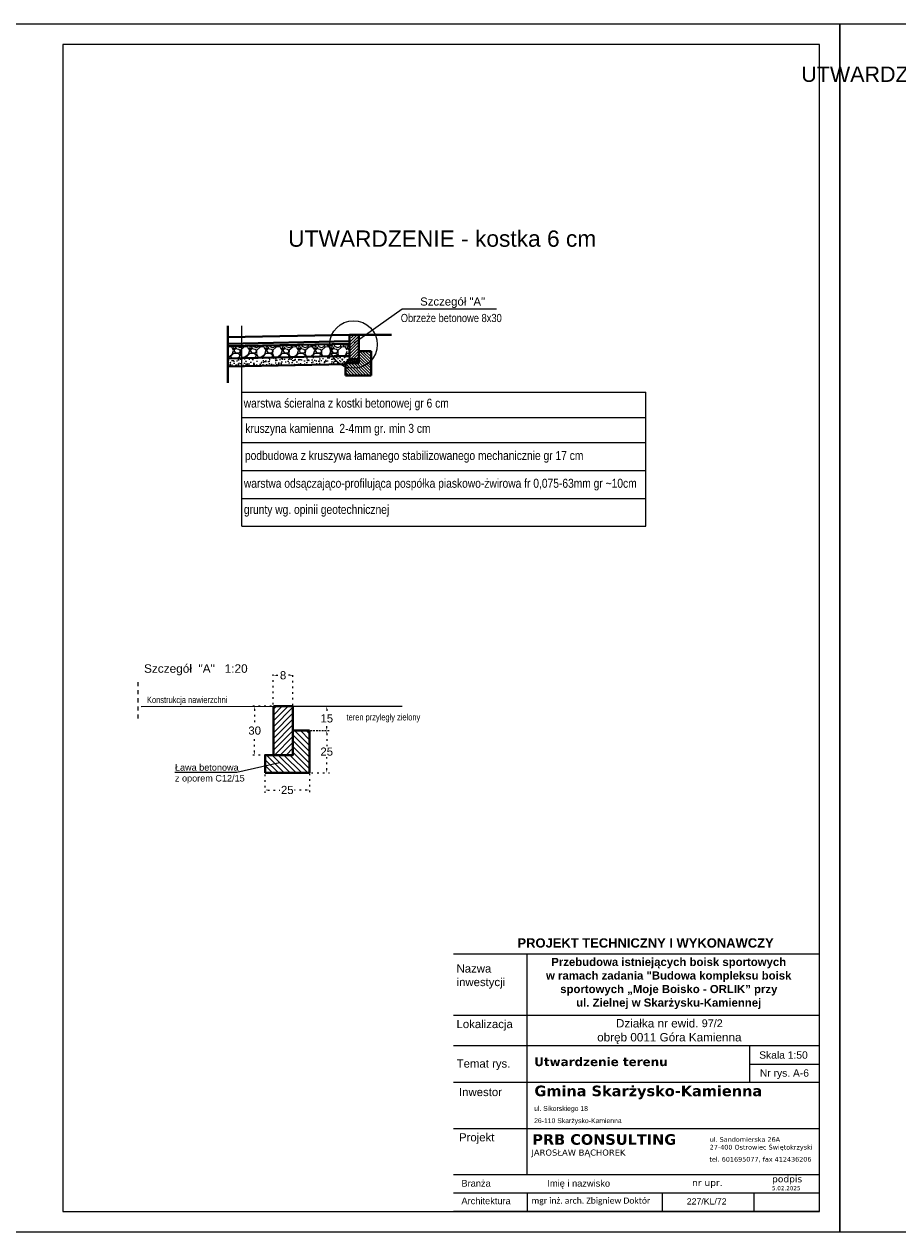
# Model space of a CAD drawing. Header units: millimetres. Extents: x 74583 to 75292, y 11361 to 11727.
# Tile 48 of 85: x 75052 to 75106, y 11653 to 11727. Entities that reach past the tile are written whole.
import ezdxf

# ---------------------------------------------------------------- set-up
doc = ezdxf.new("R2010")
doc.units = ezdxf.units.MM
doc.set_wipeout_variables(frame=1)
for name, pattern in [('1', [0]), ('3', [1, 0.5, -0.5]), ('DASHED', [19.05, 12.7, -6.35]), ('DOT', [0.25, 0, -0.25])]:
    doc.linetypes.add(name, pattern=pattern)
doc.layers.add('pzt standard', color=7, linetype='Continuous')
for name, color, linetype, lineweight in [('Warstwa3', 7, 'Continuous', 40), ('Warstwa9', 7, 'Continuous', 13), ('wymiary', 250, 'Continuous', 5), ('wypełnienie', 8, 'Continuous', 5), ('WypełnienieNowa', 252, 'Continuous', 9)]:
    doc.layers.add(name, color=color, linetype=linetype, lineweight=lineweight)
doc.styles.add('do mapy w cm', font='verdana.TTF', dxfattribs={"height": 150})
doc.styles.add('GR', font='ARIALN.TTF', dxfattribs={"oblique": 2, "height": 15})
doc.styles.get("Standard").update_dxf_attribs({"font": 'ARIAL.TTF'})
doc.dimstyles.get("Standard").update_dxf_attribs({"dimtxt": 0.5, "dimasz": 0.18, "dimexe": 0.18, "dimexo": 0.0625, "dimgap": 0.09, "dimtad": 0, "dimtih": 1, "dimtoh": 1, "dimzin": 0, "dimdsep": 46, "dimtxsty": 'Standard', "dimcen": 0.09, "dimadec": 0, "dimazin": 0, "dimtfac": 1, "dimtofl": 0, "dimtmove": 0, "dimatfit": 3, "dimfxl": 1, "dimtolj": 1, "dimtzin": 0, "dimarcsym": 0})

# ---------------------------------------------------------------- blocks, each defined once
blk = doc.blocks.new('*D655')
at = {"layer": 'Defpoints', "color": 0, "linetype": '1'}
for p in [(75068.612, 11685.304), (75069.632, 11683.804), (75070.692, 11683.804)]:
    blk.add_point(p, dxfattribs=at)
at = {"layer": 'Warstwa9', "color": 0, "linetype": 'DOT', "lineweight": -2}
for p, q in [((75068.675, 11685.304), (75070.872, 11685.304)), ((75070.692, 11685.124), (75070.692, 11684.899)), ((75070.692, 11683.984), (75070.692, 11684.209)), ((75069.695, 11683.804), (75070.872, 11683.804))]:
    blk.add_line(p, q, dxfattribs=at)
at = {"layer": 'Warstwa9', "color": 0, "linetype": '1'}
for points in [[(75070.722, 11685.124), (75070.662, 11685.124), (75070.692, 11685.304)], [(75070.662, 11683.984), (75070.722, 11683.984), (75070.692, 11683.804)]]:
    blk.add_solid(points, dxfattribs=at)
at = {"layer": 'Warstwa9', "color": 0, "linetype": '1', "insert": (75070.692, 11684.554), "char_height": 0.5, "attachment_point": 5}
blk.add_mtext('\\A1;\\A1;15', dxfattribs=at)
blk = doc.blocks.new('*D659')
at = {"layer": 'Defpoints', "color": 0, "linetype": '1'}
for p in [(75067.712, 11685.304), (75066.261, 11682.304), (75067.712, 11682.304)]:
    blk.add_point(p, dxfattribs=at)
at = {"layer": 'Warstwa9', "color": 0, "linetype": 'DOT', "lineweight": -2}
for p, q in [((75067.65, 11685.304), (75066.081, 11685.304)), ((75066.261, 11685.124), (75066.261, 11684.149)), ((75066.261, 11682.484), (75066.261, 11683.459)), ((75067.65, 11682.304), (75066.081, 11682.304))]:
    blk.add_line(p, q, dxfattribs=at)
at = {"layer": 'Warstwa9', "color": 0, "linetype": '1'}
for points in [[(75066.291, 11685.124), (75066.231, 11685.124), (75066.261, 11685.304)], [(75066.231, 11682.484), (75066.291, 11682.484), (75066.261, 11682.304)]]:
    blk.add_solid(points, dxfattribs=at)
at = {"layer": 'Warstwa9', "color": 0, "linetype": '1', "insert": (75066.261, 11683.804), "char_height": 0.5, "attachment_point": 5}
blk.add_mtext('\\A1;\\A1;30', dxfattribs=at)
blk = doc.blocks.new('*D661')
at = {"layer": 'Defpoints', "color": 0, "linetype": '1'}
for p in [(75068.615, 11687.204), (75067.402, 11685.35), (75068.615, 11685.298)]:
    blk.add_point(p, dxfattribs=at)
at = {"layer": 'wymiary', "color": 0, "linetype": 'DOT', "lineweight": -2}
for p, q in [((75067.402, 11685.413), (75067.402, 11687.384)), ((75067.582, 11687.204), (75067.754, 11687.204)), ((75068.435, 11687.204), (75068.263, 11687.204)), ((75068.615, 11685.361), (75068.615, 11687.384))]:
    blk.add_line(p, q, dxfattribs=at)
at = {"layer": 'wymiary', "color": 0, "linetype": '1'}
for points in [[(75067.582, 11687.234), (75067.582, 11687.174), (75067.402, 11687.204)], [(75068.435, 11687.174), (75068.435, 11687.234), (75068.615, 11687.204)]]:
    blk.add_solid(points, dxfattribs=at)
at = {"layer": 'wymiary', "color": 0, "linetype": '1', "lineweight": 9, "insert": (75068.008, 11687.204), "char_height": 0.5, "attachment_point": 5}
blk.add_mtext('\\A1;\\A1;{\\C0;8}', dxfattribs=at)
blk = doc.blocks.new('*D662')
at = {"layer": 'Defpoints', "color": 0, "linetype": '1'}
for p in [(75066.889, 11681.171), (75069.64, 11681.225), (75069.64, 11680.153)]:
    blk.add_point(p, dxfattribs=at)
at = {"layer": 'wymiary', "color": 0, "linetype": 'DOT', "lineweight": -2}
for p, q in [((75066.889, 11681.109), (75066.889, 11679.973)), ((75069.64, 11681.163), (75069.64, 11679.973)), ((75067.069, 11680.153), (75067.81, 11680.153)), ((75069.46, 11680.153), (75068.719, 11680.153))]:
    blk.add_line(p, q, dxfattribs=at)
at = {"layer": 'wymiary', "color": 0, "linetype": '1'}
for points in [[(75067.069, 11680.183), (75067.069, 11680.123), (75066.889, 11680.153)], [(75069.46, 11680.123), (75069.46, 11680.183), (75069.64, 11680.153)]]:
    blk.add_solid(points, dxfattribs=at)
at = {"layer": 'wymiary', "color": 0, "linetype": '1', "lineweight": 9, "insert": (75068.264, 11680.153), "char_height": 0.5, "attachment_point": 5}
blk.add_mtext('\\A1;\\A1;25', dxfattribs=at)
blk = doc.blocks.new('*D663')
at = {"layer": 'Defpoints', "color": 0, "linetype": '1'}
for p in [(75069.791, 11683.812), (75069.683, 11681.212), (75070.69, 11681.212)]:
    blk.add_point(p, dxfattribs=at)
at = {"layer": 'wymiary', "color": 0, "linetype": 'DOT', "lineweight": -2}
for p, q in [((75069.854, 11683.812), (75070.87, 11683.812)), ((75070.69, 11683.632), (75070.69, 11682.857)), ((75070.69, 11681.392), (75070.69, 11682.167)), ((75069.745, 11681.212), (75070.87, 11681.212))]:
    blk.add_line(p, q, dxfattribs=at)
at = {"layer": 'wymiary', "color": 0, "linetype": '1'}
for points in [[(75070.72, 11683.632), (75070.66, 11683.632), (75070.69, 11683.812)], [(75070.66, 11681.392), (75070.72, 11681.392), (75070.69, 11681.212)]]:
    blk.add_solid(points, dxfattribs=at)
at = {"layer": 'wymiary', "color": 0, "linetype": '1', "lineweight": 9, "insert": (75070.69, 11682.512), "char_height": 0.5, "attachment_point": 5}
blk.add_mtext('\\A1;\\A1;25', dxfattribs=at)

msp = doc.modelspace()

# ---------------------------------------------------------------- hatches: boundary and pattern name
at = {"layer": 'WypełnienieNowa'}
h = msp.add_hatch(dxfattribs=at)
h.set_pattern_fill('ANSI31', color=256, scale=0.04, style=0)
h.set_pattern_definition([(45, (75029.86664, 11732.07425), (-0.08980256, 0.08980256), [])])
h.paths.add_polyline_path([(75072.664, 11706.64), (75072.664, 11708.14), (75072.239, 11708.14), (75072.089, 11707.54), (75072.089, 11706.64)])
at = {"layer": 'WypełnienieNowa', "lineweight": 9}
h = msp.add_hatch(dxfattribs=at)
h.set_pattern_fill('GRAVEL', color=256, style=0)
h.set_pattern_definition([(228.0128, (75036.08086, 11680.54693), (-7.99999823, -9.00000134), [0.134536, -13.319088]), (184.9697, (75035.990863, 11680.44693), (12.00000105, 0.999991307), [0.230868, -22.855925]), (132.5104, (75035.76086, 11680.42693), (9.99999072, -11.00000867), [0.162788, -16.116032]), (267.2737, (75035.370863, 11680.17693), (0.99999602, 20.000000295), [0.210238, -20.813558]), (292.8337, (75035.360863, 11679.96693), (-5.000009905, 11.99999641), [0.206155, -20.409373]), (357.2737, (75035.440863, 11679.77693), (-20.000000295, 0.99999602), [0.210238, -20.813558]), (37.6942, (75035.650863, 11679.766932), (-13.000007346, -9.999990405), [0.278029, -27.524849]), (72.2553, (75035.870863, 11679.936932), (7.000010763, 21.99999623), [0.262488, -25.986321]), (121.4296, (75035.950863, 11680.18693), (-8.000008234, 12.999995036), [0.21095, -20.884073]), (175.2364, (75035.84086, 11680.36693), (11.00000095, -0.99999153), [0.240832, -11.800763]), (222.3974, (75035.600863, 11680.386932), (-12.00000735, -10.999992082), [0.311448, -30.833375]), (138.8141, (75036.36086, 11680.16693), (-7.00000295, 5.99999731), [0.106301, -10.523844]), (171.4692, (75036.280863, 11680.23693), (12.999998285, -2.00000791), [0.202237, -20.021511]), (225, (75036.08086, 11680.2669), (-1e-16, -1), [0.14142, -1.272792]), (203.1986, (75036.01086, 11680.38693), (4.99999973, 2.00000133), [0.076158, -7.539615]), (291.8014, (75035.94086, 11680.35693), (-0.9999999, 3.0000003), [0.107703, -5.277462]), (30.9638, (75035.98086, 11680.25693), (2.999998, 2.0000025), [0.174929, -5.656023]), (161.5651, (75036.13086, 11680.34693), (2.0000004, -0.9999984), [0.12649, -3.035787]), (16.3895, (75035.36086, 11680.35693), (10.0000022, 2.99999271), [0.1772, -17.542845]), (70.3462, (75035.53086, 11680.40693), (-3.99999525, -11.00000214), [0.148661, -14.717408]), (293.1986, (75036.13086, 11680.54693), (-2.00000133, 4.99999973), [0.152315, -7.463458]), (343.6105, (75036.19086, 11680.40693), (-10.0000022, 2.99999271), [0.1772, -17.542845]), (339.444, (75035.36086, 11679.73693), (-5.00000184, 1.999996), [0.17088, -8.373124]), (294.7751, (75035.52086, 11679.67693), (-4.99999219, 11.00000342), [0.143178, -14.174643]), (66.8014, (75036.14086, 11679.54693), (2.00000133, 4.99999973), [0.152315, -7.463458]), (17.354, (75036.20086, 11679.68693), (-13.00000202, -3.9999945), [0.167631, -16.595424]), (69.444, (75035.65086, 11679.54693), (-1.999996, -5.00000184), [0.08544, -8.458564]), (101.3099, (75036.08086, 11679.54693), (-0.9999976, 4.00000075), [0.05099, -5.048029]), (165.9638, (75036.07086, 11679.59693), (3.0000005, -0.999998), [0.206155, -3.91695]), (186.009, (75035.870863, 11679.64693), (9.99999975, 0.99999932), [0.19105, -18.913923]), (303.6901, (75035.98086, 11680.16693), (-1.0000013, 1.9999996), [0.144222, -3.46133]), (353.1572, (75036.060863, 11680.04693), (16.999999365, -2.000007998), [0.251794, -24.927563]), (60.9454, (75036.31086, 11680.01693), (-4.00000003, -7.00000038), [0.102956, -10.192674]), (90, (75036.3609, 11680.1069), (-1, 1), [0.06, -0.94]), (120.2564, (75035.85086, 11679.67693), (3.99999489, -7.00000246), [0.138924, -13.75352]), (48.0128, (75035.78086, 11679.79693), (7.99999823, 9.00000134), [0.269072, -13.184552]), (0, (75035.9609, 11679.9969), (1, 1), [0.26, -0.74]), (325.3048, (75036.22086, 11679.99693), (-9.99999426, 7.00000861), [0.158114, -15.653274]), (254.0546, (75036.35086, 11679.90693), (-0.9999999, -4.00000013), [0.145602, -7.134508]), (207.646, (75036.310863, 11679.76693), (-18.999995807, -10.000007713), [0.237065, -23.469474]), (175.4261, (75036.100863, 11679.65693), (-13.00000056, 0.9999948), [0.250799, -24.829074])])
h.paths.add_polyline_path([(75072.089, 11706.84), (75072.089, 11707.09), (75071.939, 11707.09), (75071.939, 11707.24), (75072.089, 11707.24), (75072.092, 11707.59), (75064.62, 11707.44), (75064.62, 11706.69)])
at = {"layer": 'WypełnienieNowa'}
h = msp.add_hatch(dxfattribs=at)
h.set_pattern_fill('ANSI31', color=256, scale=0.04, angle=90, style=0)
h.set_pattern_definition([(135, (75029.44164, 11732.07425), (-0.08980256, -0.08980256), [])])
h.paths.add_polyline_path([(75073.414, 11705.64), (75073.414, 11707.14), (75072.664, 11707.14), (75072.664, 11706.64), (75072.664, 11706.39), (75071.839, 11706.39), (75071.839, 11705.64), (75072.664, 11705.64)])
at = {"layer": 'WypełnienieNowa', "lineweight": 9}
h = msp.add_hatch(dxfattribs=at)
h.set_pattern_fill('AR-CONC', color=256, scale=0.075, style=0)
h.set_pattern_definition([(50, (75035.36086, 11673.46784), (0.537945, -0.047064), [0.05625, -0.61875]), (355, (75035.36086, 11673.46784), (-0.1040635, 0.564144), [0.045, -0.495]), (100.4514, (75035.4057, 11673.4639), (0.433882, 0.5170797), [0.047805, -0.5258566]), (46.1842, (75035.36086, 11673.61784), (0.800431, -0.124139), [0.084375, -0.928125]), (96.6356, (75035.4276, 11673.6075), (0.700997, 0.730588), [0.071708, -0.788785]), (351.1842, (75035.3609, 11673.6178), (0.700996, 0.730589), [0.0675, -0.7425]), (21, (75035.43586, 11673.58034), (0.4476803, -0.301964), [0.05625, -0.61875]), (326, (75035.43586, 11673.58034), (0.1824865, 0.5438625), [0.045, -0.495]), (71.4514, (75035.47317, 11673.5552), (0.630167, 0.241898), [0.047805, -0.5258566]), (37.5, (75035.36086, 11673.46784), (0.0091199, 0.2496704), [0, -0.489, 0, -0.5025, 0, -0.496875]), (7.5, (75035.36086, 11673.46784), (0.1973022, 0.2958088), [0, -0.2865, 0, -0.47775, 0, -0.189375]), (327.5, (75035.19361, 11673.46784), (0.4003668, -0.01691615), [0, -0.1875, 0, -0.585, 0, -0.77625]), (317.5, (75035.1186, 11673.46784), (0.4373896, 0.0750787), [0, -0.24375, 0, -0.3885, 0, -0.55125])])
h.paths.add_polyline_path([(75072.089, 11706.64), (75072.089, 11706.84), (75064.62, 11706.69), (75064.62, 11706.19), (75071.839, 11706.335), (75071.839, 11706.39)])
at = {"layer": 'WypełnienieNowa'}
h = msp.add_hatch(dxfattribs=at)
h.set_pattern_fill('DOTS', color=256, scale=0.04, angle=106, style=0)
h.set_pattern_definition([(106, (75072.661376, 11747.91049), (-0.0697916, 0.01301709), [0, -0.0635])])
h.paths.add_polyline_path([(75072.089, 11706.64), (75071.839, 11706.39), (75072.664, 11706.39), (75072.664, 11706.64)])
h = msp.add_hatch(dxfattribs=at)
h.set_pattern_fill('ANSI31', color=256, scale=0.08, style=0)
h.set_pattern_definition([(45, (75081.56953, 11761.77493), (-0.1796051, 0.1796051), [])])
h.paths.add_polyline_path([(75068.612, 11685.304), (75067.712, 11685.304), (75067.412, 11685.299), (75067.412, 11684.104), (75067.412, 11682.304), (75068.612, 11682.304), (75068.612, 11682.804), (75068.612, 11683.804)])
h = msp.add_hatch(dxfattribs=at)
h.set_pattern_fill('ANSI31', color=256, scale=0.08, angle=90, style=0)
h.set_pattern_definition([(135, (74982.56706, 11733.6726), (-0.1796051, -0.1796051), [])])
h.paths.add_polyline_path([(75066.912, 11681.204), (75069.632, 11681.204), (75069.632, 11683.804), (75068.612, 11683.804), (75068.612, 11682.304), (75066.912, 11682.304)])

# ---------------------------------------------------------------- linework, layer by layer
at = {"linetype": 'Continuous'}
msp.add_line((75075.332, 11709.727), (75081.131, 11709.727), dxfattribs=at)
at = {"color": 7}
msp.add_lwpolyline([(75154.725, 11652.989), (75154.725, 11727.239), (75102.225, 11727.239), (75102.225, 11652.989)], close=True, dxfattribs=at)
at = {"layer": 'Warstwa3', "linetype": 'DASHED'}
msp.add_line((75064.62, 11708.691), (75064.62, 11705.197), dxfattribs=at)
at = {"layer": 'Warstwa3'}
for p, q in [((75072.089, 11708.14), (75064.62, 11707.991)), ((75072.664, 11708.14), (75074.671, 11708.14)), ((75072.089, 11707.74), (75064.62, 11707.59)), ((75072.089, 11707.74), (75064.62, 11707.59)), ((75072.092, 11707.59), (75064.62, 11707.44)), ((75072.664, 11706.64), (75072.664, 11707.14)), ((75072.664, 11707.14), (75073.414, 11707.14)), ((75073.414, 11707.14), (75073.414, 11705.64)), ((75072.089, 11706.84), (75064.62, 11706.69)), ((75071.839, 11706.335), (75064.62, 11706.19)), ((75071.839, 11706.39), (75072.089, 11706.64)), ((75072.664, 11706.39), (75071.839, 11706.39)), ((75071.839, 11705.64), (75071.839, 11706.39)), ((75072.664, 11706.64), (75072.664, 11706.39)), ((75072.664, 11705.64), (75071.839, 11705.64)), ((75073.414, 11705.64), (75072.664, 11705.64)), ((75068.612, 11682.804), (75068.612, 11683.804)), ((75068.612, 11683.804), (75069.632, 11683.804)), ((75069.632, 11683.804), (75069.632, 11681.204)), ((75068.612, 11682.804), (75068.612, 11682.304)), ((75068.612, 11682.304), (75066.912, 11682.304)), ((75066.912, 11681.204), (75066.912, 11682.304)), ((75068.612, 11681.204), (75066.912, 11681.204)), ((75069.632, 11681.204), (75068.612, 11681.204))]:
    msp.add_line(p, q, dxfattribs=at)
at = {"layer": 'Warstwa3', "lineweight": 25}
for p, q in [((75059.29, 11685.294), (75067.712, 11685.304)), ((75068.612, 11685.304), (75075.33, 11685.304))]:
    msp.add_line(p, q, dxfattribs=at)
at = {"layer": 'Warstwa3'}
for points in [[(75072.089, 11708.14), (75072.664, 11708.14), (75072.664, 11706.64), (75072.089, 11706.64), (75072.089, 11707.54)], [(75067.412, 11685.304), (75068.612, 11685.304), (75068.612, 11682.304), (75067.412, 11682.304), (75067.412, 11684.104)]]:
    msp.add_lwpolyline(points, close=True, dxfattribs=at)
at = {"layer": 'Warstwa9', "linetype": 'Continuous'}
for p, q in [((75072.37, 11707.64), (75075.332, 11709.727)), ((75061.355, 11681.257), (75065.167, 11681.257))]:
    msp.add_line(p, q, dxfattribs=at)
at = {"layer": 'Warstwa9'}
for p, q in [((75065.471, 11704.612), (75090.308, 11704.612)), ((75065.471, 11703.051), (75090.308, 11703.051)), ((75065.471, 11701.518), (75090.308, 11701.518)), ((75065.471, 11699.801), (75090.308, 11699.801)), ((75065.471, 11699.801), (75090.308, 11699.801)), ((75065.471, 11698.083), (75090.308, 11698.083)), ((75065.471, 11696.366), (75090.308, 11696.366))]:
    msp.add_line(p, q, dxfattribs=at)
for points in [[(75065.465, 11696.366), (75065.47, 11708.689)], [(75090.308, 11696.366), (75090.308, 11704.612)]]:
    msp.add_lwpolyline(points, dxfattribs=at)
at = {"layer": 'Warstwa9', "linetype": '3', "ltscale": 0.5}
msp.add_lwpolyline([(75059.079, 11686.79), (75059.079, 11684.317)], dxfattribs=at)
at = {"layer": 'Warstwa9', "linetype": 'Continuous'}
msp.add_lwpolyline([(75065.167, 11681.257), (75067.783, 11681.844)], dxfattribs=at)
at = {"layer": 'wypełnienie'}
msp.add_circle((75072.336, 11707.542), 1.463, dxfattribs=at)

# ---------------------------------------------------------------- texts
at = {"attachment_point": 1, "style": 'GR'}
for s, insert, char_height, width in [('{\\Q0;\\fArial|b0|i0|c238|p34;Szczegół "A"}', (75076.432, 11710.437), 0.5, 4.5584), ('\\pxi1.2334;{\\Q0;Obrzeże betonowe 8x30}', (75074.622, 11709.423), 0.5, 7.93326), ('{\\Q0;warstwa ścieralna z kostki betonowej gr 6 cm}', (75065.587, 11704.213), 0.55, 17.69518), ('\\pxqj;\\P{\\Q0;\\H1.1x;kruszyna kamienna  2-4mm gr. min 3 cm}', (75065.688, 11703.494), 0.5, 22.48248), ('\\P{\\Q0;\\H1.1x;podbudowa z kruszywa łamanego stabilizowanego mechanicznie gr 17 cm}', (75065.663, 11701.827), 0.5, 24.63382), ('\\P{\\Q0;\\H1.1x;warstwa odsączająco-profilująca pospółka piaskowo-żwirowa fr 0,075-63mm gr ~10cm \\H1.181818x; }', (75065.598, 11700.12), 0.5, 24.43975), ('\\P{\\Q0;\\H1.1x;grunty wg. opinii geotechnicznej  \\H1.181818x; }', (75065.598, 11698.511), 0.5, 24.1348), ('\\pxqc;{\\Q0;Konstrukcja nawierzchni }^J^J ', (75059.332, 11685.898), 0.4, 5.56536), ('\\pxqc;{\\Q0;teren przyległy zielony ^J}^J ', (75071.577, 11684.831), 0.4, 5.1911)]:
    msp.add_mtext(s, dxfattribs=dict(at, insert=insert, char_height=char_height, width=width))
at = {"layer": 'pzt standard', "color": 7, "insert": (75099.556, 11724.634), "char_height": 0.945, "attachment_point": 1}
msp.add_mtext('\\pxqr;{\\Q2;\\fArial Narrow|b0|i0|c238|p34;\\C256; \\Q0;\\fArial|b0|i0|c238|p34;UTWARDZENIE TERENU\\P Skala 1:50}', dxfattribs=at)
at = {"layer": 'pzt standard', "color": 7, "insert": (75067.93, 11714.554), "char_height": 1, "width": 19.3717, "attachment_point": 1}
msp.add_mtext('\\pxql;{\\Q2;\\C256; \\Q0;UTWARDZENIE - kostka 6 cm}', dxfattribs=at)
at = {"layer": 'Warstwa9', "insert": (75059.46, 11687.882), "char_height": 0.52, "width": 7.09608, "attachment_point": 1}
msp.add_mtext('Szczegół  "A"   1:20', dxfattribs=at)
at = {"layer": 'wymiary', "color": 1, "linetype": '1', "lineweight": 9, "insert": (75061.361, 11681.743), "char_height": 0.4, "width": 4.25462, "attachment_point": 1}
msp.add_mtext('{\\C0;Ława betonowa \\Pz oporem C12/15}', dxfattribs=at)

# ---------------------------------------------------------------- dimensions: what is measured, and where the dimension line sits
at = {"layer": 'Warstwa9'}
dim = msp.add_linear_dim(base=(75066.261, 11682.304), p1=(75067.712, 11685.304), p2=(75067.712, 11682.304), angle=90, text='\\A1;30', dimstyle='Standard', override={"dimtxsty": 'Standard'}, dxfattribs=at)
dim.commit()
dim.dimension.update_dxf_attribs({"geometry": '*D659', "text_midpoint": (75066.261, 11683.804), "dimtype": 160})
dim = msp.add_linear_dim(base=(75070.692, 11683.804), p1=(75068.612, 11685.304), p2=(75069.632, 11683.804), angle=90, text='\\A1;15', dimstyle='Standard', override={"dimtxsty": 'Standard'}, dxfattribs=at)
dim.commit()
dim.dimension.update_dxf_attribs({"geometry": '*D655', "text_midpoint": (75070.692, 11684.554)})
at = {"layer": 'wymiary', "color": 0, "linetype": '1', "lineweight": 9}
for base, p1, p2, text, picture, middle in [((75068.615, 11687.204), (75067.402, 11685.35), (75068.615, 11685.298), '\\A1;{\\C0;8}', '*D661', (75068.008, 11687.204)), ((75069.64, 11680.153), (75066.889, 11681.171), (75069.64, 11681.225), '\\A1;25', '*D662', (75068.264, 11680.153))]:
    dim = msp.add_linear_dim(base=base, p1=p1, p2=p2, text=text, dimstyle='Standard', override={"dimtxsty": 'Standard'}, dxfattribs=at)
    dim.commit()
    dim.dimension.update_dxf_attribs({"geometry": picture, "text_midpoint": middle})
dim = msp.add_linear_dim(base=(75070.69, 11681.212), p1=(75069.791, 11683.812), p2=(75069.683, 11681.212), angle=90, text='\\A1;25', dimstyle='Standard', override={"dimtxsty": 'Standard'}, dxfattribs=at)
dim.commit()
dim.dimension.update_dxf_attribs({"geometry": '*D663', "text_midpoint": (75070.69, 11682.512)})

# ---------------------------------------------------------------- wipeouts: each hides what was drawn before it
at = {"color": 250, "lineweight": 9}
msp.add_wipeout([(75078.475, 11671.443), (75100.975, 11671.443), (75100.975, 11654.239), (75078.475, 11654.239)], dxfattribs=at)

# ---------------------------------------------------------------- next in the draw order: wipeouts: each hides what was drawn before it
msp.add_wipeout([(75078.475, 11671.443), (75100.975, 11671.443), (75100.975, 11654.239), (75078.475, 11654.239)], dxfattribs=at)

# ---------------------------------------------------------------- next in the draw order: wipeouts: each hides what was drawn before it
msp.add_wipeout([(75078.475, 11671.443), (75100.975, 11671.443), (75100.975, 11654.239), (75078.475, 11654.239)], dxfattribs=at)

# ---------------------------------------------------------------- next in the draw order: linework, layer by layer
at = {"color": 7, "lineweight": 9}
for p, q in [((75100.975, 11670.061), (75078.475, 11670.061)), ((75082.995, 11670.061), (75082.995, 11656.499)), ((75100.975, 11666.286), (75078.475, 11666.286)), ((75100.975, 11664.426), (75078.475, 11664.426)), ((75100.975, 11664.426), (75078.475, 11664.426)), ((75100.975, 11664.426), (75078.475, 11664.426)), ((75100.975, 11664.426), (75078.475, 11664.426)), ((75082.995, 11664.426), (75082.995, 11658.759)), ((75096.689, 11662.166), (75096.689, 11664.426)), ((75096.689, 11663.296), (75100.975, 11663.296)), ((75100.975, 11662.166), (75078.475, 11662.166)), ((75100.975, 11662.166), (75078.475, 11662.166)), ((75100.975, 11659.319), (75078.475, 11659.319)), ((75100.975, 11656.499), (75078.475, 11656.499)), ((75100.975, 11656.499), (75078.475, 11656.499)), ((75100.975, 11655.369), (75078.475, 11655.369)), ((75100.975, 11655.369), (75078.475, 11655.369)), ((75100.975, 11655.369), (75078.475, 11655.369)), ((75100.975, 11655.369), (75078.475, 11655.369)), ((75083.003, 11655.369), (75083.003, 11654.239)), ((75091.304, 11655.369), (75091.304, 11654.239)), ((75096.937, 11655.369), (75096.937, 11654.239)), ((75100.975, 11654.239), (75078.475, 11654.239)), ((75100.975, 11654.239), (75078.475, 11654.239)), ((75100.975, 11654.239), (75078.475, 11654.239))]:
    msp.add_line(p, q, dxfattribs=at)
at = {"color": 7}
for points in [[(75102.225, 11652.989), (75102.225, 11727.239), (75049.725, 11727.239), (75049.725, 11652.989)], [(75054.463, 11725.989), (75054.463, 11654.239), (75100.975, 11654.239), (75100.975, 11725.989)]]:
    msp.add_lwpolyline(points, close=True, dxfattribs=at)

# ---------------------------------------------------------------- next in the draw order: texts
at = {"color": 7, "lineweight": 9, "attachment_point": 1, "style": 'do mapy w cm'}
for s, insert, char_height, width in [('{\\fArial|b1|i0|c238|p34;      PROJEKT TECHNICZNY I WYKONAWCZY}', (75081.086, 11671.035), 0.57, 17.96632), ('\\pxi-0.025144,l0.025144,qc,t0.025144;{\\fArial|b1|i0|c238|p34;\\C256;Przebudowa istniejących boisk sportowych \\Pw ramach zadania "Budowa kompleksu boisk sportowych „Moje Boisko - ORLIK” przy \\Pul. Zielnej w Skarżysku-Kamiennej }', (75082.754, 11669.834), 0.5, 17.9082), ('{\\fArial|b0|i0|c0|p34;Nazwa inwestycji}', (75078.669, 11669.429), 0.5, 4.25432), ('\\A1;\\pxqc;{\\fArial|b0|i0|c238|p34;\\H1.0833x;Działka nr ewid. \\H0.923105x;97/2\\P\\H1.083159x;obręb 0011 Góra Kamienna\\P\\pi12.794,l0,q*;\\H0.92323x; }', (75084.394, 11666.069), 0.475, 14.70606), ('{\\fArial|b0|i0|c0|p34;Lokalizacja}', (75078.669, 11666.015), 0.5, 20.56945), ('{\\fArial|b0|i0|c0|p34;\\C0;Skala 1:\\fArial|b0|i0|c238|p34;50}', (75097.27, 11664.086), 0.452, 3.51482), ('{\\fArial|b0|i0|c0|p34;Temat rys.}', (75078.678, 11663.587), 0.5, 20.56945), ('{\\fVerdana|b1|i0|c238|p34;\\H0.937324x;Utwardzenie terenu}', (75083.442, 11663.714), 0.57, 13.04021), ('{\\fArial|b0|i0|c0|p34;\\C0;Nr rys. \\fArial|b0|i0|c238|p34;A-6}', (75097.312, 11662.981), 0.452, 4.32268), ('{\\fArial|b0|i0|c0|p34;Inwestor}', (75078.821, 11661.834), 0.5, 20.56945), ('\\pxi0.070106;{\\fVerdana|b1|i0|c238|p34;\\C256;Gmina Skarżysko-Kamienna}', (75083.408, 11661.979), 0.65, 18.11337), ('\\pxsm1.5;{\\fArial|b0|i0|c238|p32;\\H1.041667x;\\C256;ul. Sikorskiego 18\\P26-110 Skarżysko-Kamienna}', (75083.437, 11660.724), 0.288, 6.73947), ('{\\fArial|b0|i0|c0|p34;Projekt}', (75078.821, 11659.051), 0.5, 20.56945), ('{\\fVerdana|b1|i0|c238|p34;PRB CONSULTING}', (75083.326, 11658.993), 0.65, 17.32277), ('ul. Sandomierska 26A\\P27-400 Ostrowiec Świętokrzyski\\P^I ', (75094.228, 11658.816), 0.288, 6.73947), ('JAROSŁAW BĄCHOREK', (75083.269, 11658.051), 0.375, 9.12168), ('tel. 601695077, fax 412436206', (75094.209, 11657.594), 0.288, 6.73947), ('{\\fArial|b0|i0|c238|p34;Branża}', (75078.969, 11656.175), 0.4068, 3.84566), ('{\\fArial|b0|i0|c238|p34;Imię i nazwisko}', (75084.252, 11656.175), 0.4068, 6.74759), ('nr upr.', (75093.145, 11656.213), 0.4068, 3.42923), ('5.02.2025', (75098.05, 11655.799), 0.2518, 2.34652), ('podpis', (75098.061, 11656.443), 0.4068, 2.35031), ('{\\fArial|b0|i0|c238|p34;Architektura}', (75078.969, 11655.096), 0.4068, 5.33383), ('{\\fCalibri|b0|i0|c238|p34;\\C0;mgr inż. arch. Zbigniew Doktór }', (75083.283, 11655.1), 0.37667, 7.60939), ('{\\fArial|b0|i0|c238|p34;227/KL/72}', (75092.817, 11655.054), 0.3842, 6.81504)]:
    msp.add_mtext(s, dxfattribs=dict(at, insert=insert, char_height=char_height, width=width))

doc.saveas('drawing.dxf')
